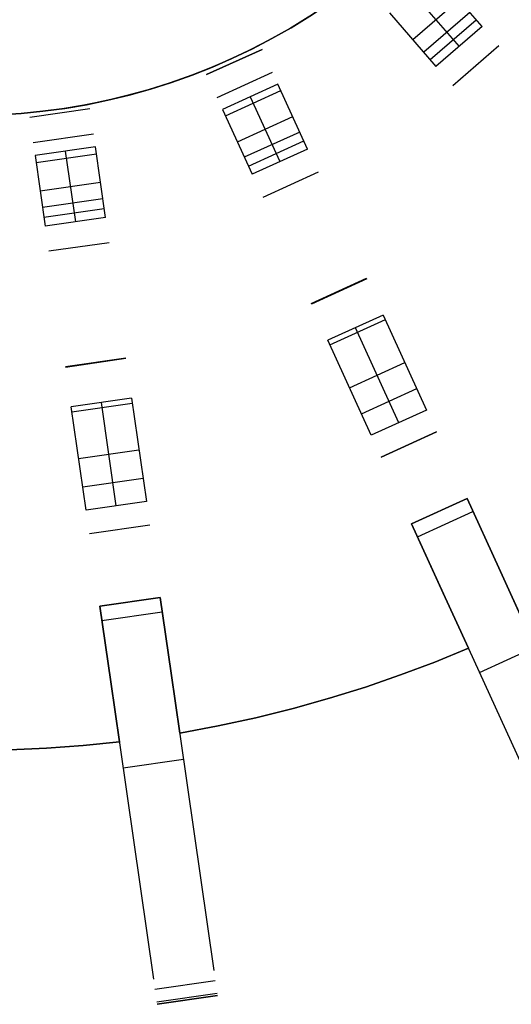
# Model space of a CAD drawing. Header units: millimetres. Extents: x 453 to 1057, y -213 to 387.
# Tile 10 of 17: x 765 to 862, y -213 to -19. Entities that reach past the tile are written whole.
import ezdxf

# ---------------------------------------------------------------- set-up
doc = ezdxf.new("R2010")
doc.units = ezdxf.units.MM

msp = doc.modelspace()

# ---------------------------------------------------------------- linework, layer by layer
at = {"extrusion": (-4e-05, 5.75113e-06, 1)}
msp.add_lwpolyline([(880.02, 87.01), (879.95, 82.68), (879.72, 78.36), (879.35, 74.05), (878.83, 69.75), (878.16, 65.48), (877.34, 61.23), (876.37, 57.01), (875.26, 52.83), (874.01, 48.69), (872.61, 44.59), (871.07, 40.55), (869.39, 36.56), (867.58, 32.63), (865.63, 28.77), (863.55, 24.98), (861.33, 21.26), (858.99, 17.62), (856.53, 14.06), (853.95, 10.59), (851.24, 7.21), (848.42, 3.93), (845.49, 0.75), (842.45, -2.33), (839.31, -5.3), (836.06, -8.17), (832.72, -10.91), (829.28, -13.54), (825.76, -16.05), (822.15, -18.44), (818.46, -20.7), (814.69, -22.83), (810.85, -24.83), (806.95, -26.7), (802.98, -28.42), (798.96, -30.02), (794.88, -31.47), (790.76, -32.77), (786.59, -33.94), (782.39, -34.96), (778.15, -35.83), (773.88, -36.56), (769.59, -37.14), (765.29, -37.57), (760.97, -37.85), (756.65, -37.98), (752.32, -37.96), (748, -37.79), (743.68, -37.48), (739.38, -37.01), (735.1, -36.39), (730.84, -35.63), (726.61, -34.72), (722.41, -33.66), (718.25, -32.46), (714.14, -31.12), (710.08, -29.63), (706.07, -28.01), (702.11, -26.24), (698.23, -24.34), (694.41, -22.31), (690.66, -20.15), (686.99, -17.86), (683.4, -15.44), (679.9, -12.9), (676.48, -10.24), (673.17, -7.46), (669.95, -4.57), (666.83, -1.57), (663.81, 1.53), (660.91, 4.74), (658.12, 8.05), (655.44, 11.45), (652.89, 14.94), (650.46, 18.52), (648.15, 22.18), (645.97, 25.92), (643.92, 29.73), (642, 33.61), (640.22, 37.55), (638.58, 41.56), (637.08, 45.61), (635.71, 49.72), (634.5, 53.87), (633.42, 58.06), (632.49, 62.29), (631.71, 66.55), (631.08, 70.83), (630.59, 75.13), (630.25, 79.44), (630.07, 83.76), (630.03, 88.09), (630.14, 92.42), (630.4, 96.73), (630.81, 101.04), (631.37, 105.33), (632.08, 109.6), (632.94, 113.84), (633.94, 118.05), (635.09, 122.22)], dxfattribs=at)
at = {"extrusion": (4e-05, -5.75113e-06, 1)}
msp.add_lwpolyline([(635.1, 122.22), (633.95, 118.05), (632.95, 113.84), (632.1, 109.6), (631.39, 105.33), (630.83, 101.04), (630.42, 96.73), (630.15, 92.41), (630.04, 88.09), (630.08, 83.76), (630.27, 79.44), (630.6, 75.12), (631.09, 70.82), (631.72, 66.54), (632.5, 62.29), (633.43, 58.06), (634.51, 53.87), (635.73, 49.72), (637.09, 45.61), (638.59, 41.55), (640.24, 37.55), (642.02, 33.61), (643.93, 29.73), (645.98, 25.92), (648.16, 22.18), (650.47, 18.52), (652.9, 14.94), (655.46, 11.45), (658.13, 8.05), (660.92, 4.74), (663.83, 1.53), (666.84, -1.57), (669.96, -4.57), (673.18, -7.46), (676.5, -10.24), (679.91, -12.9), (683.41, -15.44), (687, -17.86), (690.67, -20.15), (694.42, -22.31), (698.24, -24.35), (702.13, -26.24), (706.08, -28.01), (710.09, -29.63), (714.15, -31.12), (718.27, -32.46), (722.42, -33.66), (726.62, -34.72), (730.85, -35.63), (735.11, -36.4), (739.39, -37.01), (743.69, -37.48), (748.01, -37.8), (752.33, -37.96), (756.66, -37.98), (760.98, -37.85), (765.3, -37.57), (769.61, -37.14), (773.9, -36.56), (778.16, -35.84), (782.4, -34.96), (786.6, -33.94), (790.77, -32.78), (794.9, -31.47), (798.97, -30.02), (803, -28.43), (806.96, -26.7), (810.87, -24.83), (814.71, -22.83), (818.47, -20.7), (822.16, -18.44), (825.77, -16.06), (829.3, -13.55), (832.73, -10.92), (836.07, -8.17), (839.32, -5.31), (842.46, -2.33), (845.5, 0.75), (848.43, 3.93), (851.25, 7.21), (853.96, 10.59), (856.54, 14.06), (859.01, 17.62), (861.35, 21.26), (863.56, 24.98), (865.64, 28.77), (867.59, 32.63), (869.41, 36.56), (871.08, 40.55), (872.62, 44.59), (874.02, 48.69), (875.27, 52.83), (876.38, 57.01), (877.35, 61.23), (878.17, 65.48), (878.84, 69.75), (879.36, 74.05), (879.74, 78.36), (879.96, 82.68), (880.04, 87.01)], dxfattribs=at)
at = {"extrusion": (0.977008, 0.053692, 0.20633)}
for points in [[(-68.15, -235.9), (-54.01, -182.81)], [(-71.83, -234.92), (-57.69, -181.83)]]:
    msp.add_lwpolyline(points, dxfattribs=at)
for points in [[(856.07, -20.44), (846.9, -9.86)], [(842.37, -13.79), (851.54, -24.37)], [(842.42, -23.01), (851.49, -15.15)], [(821.86, -18.63), (818.16, -20.88), (814.37, -23.01), (810.52, -25), (806.6, -26.86), (802.61, -28.58), (798.57, -30.16), (794.48, -31.6), (790.34, -32.9), (786.16, -34.05), (781.94, -35.06), (777.68, -35.92), (773.4, -36.63), (769.1, -37.2), (764.78, -37.61)], [(837.84, -17.72), (847, -28.3)], [(853.66, -17.66), (844.59, -25.52)], [(845.84, -26.96), (854.91, -19.1)], [(856.07, -20.44), (847, -28.3)], [(812.75, -24.94), (801.83, -29.92)], [(801.83, -29.92), (812.75, -24.94)], [(859.37, -24.25), (850.3, -32.1)], [(803.89, -34.44), (814.81, -29.45)], [(815.89, -31.82), (804.98, -36.8)], [(821.71, -44.56), (815.89, -31.82)], [(805.55, -38.06), (816.47, -33.07)], [(810.43, -34.31), (816.25, -47.05)], [(778.87, -36.67), (767, -38.37)], [(804.98, -36.8), (810.79, -49.54)], [(807.89, -43.17), (818.8, -38.19)], [(767.7, -43.28), (779.58, -41.58)], [(820.18, -41.21), (809.26, -46.19)], [(779.95, -44.15), (768.07, -45.86)], [(781.94, -58.01), (779.95, -44.15)], [(810.06, -47.93), (820.97, -42.94)], [(821.71, -44.56), (810.79, -49.54)], [(768.07, -45.86), (770.06, -59.72)], [(768.27, -47.23), (780.15, -45.52)], [(774.01, -45.01), (776, -58.87)], [(823.8, -49.14), (812.88, -54.12)], [(769.07, -52.79), (780.95, -51.08)], [(781.42, -54.37), (769.54, -56.08)], [(769.81, -57.97), (781.69, -56.26)], [(781.94, -58.01), (770.06, -59.72)], [(782.66, -63), (770.78, -64.7)], [(822.4, -74.95), (833.31, -69.96)], [(833.38, -70.12), (822.47, -75.11)], [(836.63, -77.24), (825.72, -82.22)], [(836.63, -77.24), (845.17, -95.94)], [(826.13, -83.13), (837.05, -78.15)], [(839.72, -98.43), (831.18, -79.73)], [(834.26, -100.92), (825.72, -82.22)], [(774.04, -87.37), (785.92, -85.66)], [(785.94, -85.83), (774.06, -87.54)], [(829.99, -91.57), (840.9, -86.59)], [(832.34, -96.72), (843.25, -91.73)], [(787.06, -93.58), (775.18, -95.28)], [(775.32, -96.27), (787.2, -94.56)], [(784.04, -114.78), (781.12, -94.43)], [(787.06, -93.58), (789.98, -113.92)], [(778.1, -115.63), (775.18, -95.28)], [(845.17, -95.94), (834.26, -100.92)], [(847.14, -100.24), (836.22, -105.22)], [(836.22, -105.22), (847.14, -100.24)], [(776.64, -105.46), (788.52, -103.75)], [(777.45, -111.06), (789.32, -109.35)], [(789.98, -113.92), (778.1, -115.63)], [(853.13, -113.35), (842.21, -118.33)], [(853.13, -113.35), (842.21, -118.33)], [(853.13, -113.35), (842.21, -118.33)], [(853.13, -113.35), (842.21, -118.33)], [(853.13, -113.35), (842.21, -118.33)], [(853.13, -113.35), (842.21, -118.33)], [(842.21, -118.33), (853.13, -113.35)], [(842.21, -118.33), (853.13, -113.35)], [(842.21, -118.33), (853.13, -113.35)], [(853.13, -113.35), (859.36, -126.99)], [(859.36, -126.99), (853.13, -113.35)], [(853.13, -113.35), (859.36, -126.99)], [(859.36, -126.99), (853.13, -113.35)], [(853.13, -113.35), (883.93, -180.81)], [(843.37, -120.88), (854.29, -115.89)], [(790.65, -118.6), (778.78, -120.31)], [(848.44, -131.98), (842.21, -118.33)], [(842.21, -118.33), (848.44, -131.98)], [(848.44, -131.98), (842.21, -118.33)], [(842.21, -118.33), (848.44, -131.98)], [(842.21, -118.33), (873.02, -185.79)], [(859.36, -126.99), (864.31, -137.84)], [(864.31, -137.84), (859.36, -126.99)], [(859.36, -126.99), (864.31, -137.84)], [(864.31, -137.84), (859.36, -126.99)], [(792.7, -132.87), (780.83, -134.58)], [(792.7, -132.87), (780.83, -134.58)], [(792.7, -132.87), (780.83, -134.58)], [(792.7, -132.87), (780.83, -134.58)], [(792.7, -132.87), (780.83, -134.58)], [(792.7, -132.87), (780.83, -134.58)], [(780.83, -134.58), (792.7, -132.87)], [(780.83, -134.58), (792.7, -132.87)], [(780.83, -134.58), (792.7, -132.87)], [(792.7, -132.87), (794.84, -147.72)], [(794.84, -147.72), (792.7, -132.87)], [(792.7, -132.87), (794.84, -147.72)], [(794.84, -147.72), (792.7, -132.87)], [(792.7, -132.87), (803.26, -206.28)], [(853.4, -142.83), (848.44, -131.98)], [(848.44, -131.98), (853.4, -142.83)], [(853.4, -142.83), (848.44, -131.98)], [(848.44, -131.98), (853.4, -142.83)], [(782.96, -149.42), (780.83, -134.58)], [(780.83, -134.58), (782.96, -149.42)], [(782.96, -149.42), (780.83, -134.58)], [(780.83, -134.58), (782.96, -149.42)], [(780.83, -134.58), (791.38, -207.98)], [(781.23, -137.35), (793.1, -135.64)], [(796.54, -159.52), (804.09, -158.13), (811.54, -156.52), (818.86, -154.71), (826.05, -152.69), (833.1, -150.49), (840.02, -148.1), (846.78, -145.55), (853.4, -142.83)], [(796.54, -159.52), (804.09, -158.13), (811.54, -156.52), (818.86, -154.71), (826.05, -152.69), (833.1, -150.49), (840.02, -148.1), (846.78, -145.55), (853.4, -142.83)], [(853.4, -142.83), (846.78, -145.55), (840.02, -148.1), (833.1, -150.49), (826.05, -152.69), (818.86, -154.71), (811.54, -156.52), (804.09, -158.13), (796.54, -159.52)], [(796.54, -159.52), (804.09, -158.13), (811.54, -156.52), (818.86, -154.71), (826.05, -152.69), (833.1, -150.49), (840.02, -148.1), (846.78, -145.55), (853.4, -142.83)], [(853.4, -142.83), (846.78, -145.55), (840.02, -148.1), (833.1, -150.49), (826.05, -152.69), (818.86, -154.71), (811.54, -156.52), (804.09, -158.13), (796.54, -159.52)], [(853.4, -142.83), (846.78, -145.55), (840.02, -148.1), (833.1, -150.49), (826.05, -152.69), (818.86, -154.71), (811.54, -156.52), (804.09, -158.13), (796.54, -159.52)], [(855.57, -147.58), (866.48, -142.6)], [(794.84, -147.72), (796.54, -159.52)], [(796.54, -159.52), (794.84, -147.72)], [(794.84, -147.72), (796.54, -159.52)], [(796.54, -159.52), (794.84, -147.72)], [(784.66, -161.23), (782.96, -149.42)], [(782.96, -149.42), (784.66, -161.23)], [(784.66, -161.23), (782.96, -149.42)], [(782.96, -149.42), (784.66, -161.23)], [(725.4, -161.23), (733.04, -162.02), (740.64, -162.58), (748.17, -162.9), (755.64, -162.99), (763.03, -162.86), (770.34, -162.52), (777.55, -161.98), (784.66, -161.23)], [(725.4, -161.23), (733.04, -162.02), (740.64, -162.58), (748.17, -162.9), (755.64, -162.99), (763.03, -162.86), (770.34, -162.52), (777.55, -161.98), (784.66, -161.23)], [(784.66, -161.23), (777.55, -161.98), (770.34, -162.52), (763.03, -162.86), (755.64, -162.99), (748.17, -162.9), (740.64, -162.58), (733.04, -162.02), (725.4, -161.23)], [(725.4, -161.23), (733.04, -162.02), (740.64, -162.58), (748.17, -162.9), (755.64, -162.99), (763.03, -162.86), (770.34, -162.52), (777.55, -161.98), (784.66, -161.23)], [(784.66, -161.23), (777.55, -161.98), (770.34, -162.52), (763.03, -162.86), (755.64, -162.99), (748.17, -162.9), (740.64, -162.58), (733.04, -162.02), (725.4, -161.23)], [(784.66, -161.23), (777.55, -161.98), (770.34, -162.52), (763.03, -162.86), (755.64, -162.99), (748.17, -162.9), (740.64, -162.58), (733.04, -162.02), (725.4, -161.23)], [(785.4, -166.4), (797.28, -164.7)], [(803.55, -208.28), (791.67, -209.99)], [(803.91, -210.79), (792.03, -212.5)], [(803.97, -211.22), (792.09, -212.93)], [(803.97, -211.22), (792.09, -212.93)], [(792.09, -212.93), (803.97, -211.22)], [(792.09, -212.93), (803.97, -211.22)]]:
    msp.add_lwpolyline(points)
at = {"extrusion": (0.886329, 0.279191, 0.369423)}
for points in [[(-275.07, -360.07), (-346.09, -443.36)], [(-348.48, -441.33), (-277.46, -358.04)], [(-350.86, -439.3), (-279.84, -356.01)]]:
    msp.add_lwpolyline(points, dxfattribs=at)
at = {"extrusion": (0.75575, 0.654861, 7.89111e-14)}
msp.add_lwpolyline([(-581.09, -1.78), (-580.88, -1.62), (-580.66, -1.45), (-580.43, -1.3), (-580.2, -1.16), (-579.97, -1.02), (-579.73, -0.89), (-579.48, -0.77), (-579.23, -0.66), (-578.98, -0.55), (-578.73, -0.46), (-578.47, -0.37), (-578.21, -0.29), (-577.95, -0.23), (-577.68, -0.17), (-577.41, -0.12), (-577.14, -0.07), (-576.87, -0.04), (-576.6, -0.02), (-576.33, 0), (-576.06, 0)], dxfattribs=at)
at = {"extrusion": (0.75575, 0.654861, 1.0319e-13)}
msp.add_lwpolyline([(-574.28, -65.6), (-574.1, -65.41), (-573.93, -65.22), (-573.76, -65.03), (-573.6, -64.82), (-573.45, -64.61), (-573.3, -64.4), (-573.16, -64.18), (-573.02, -63.96), (-572.9, -63.74), (-572.78, -63.51), (-572.67, -63.27), (-572.56, -63.03), (-572.47, -62.79), (-572.38, -62.55)], dxfattribs=at)
at = {"extrusion": (0.909632, 0.415415, 2.87476e-15)}
msp.add_lwpolyline([(-367.88, 0), (-367.6, 0), (-367.33, -0.02), (-367.05, -0.04), (-366.78, -0.08), (-366.5, -0.12), (-366.23, -0.17), (-365.96, -0.23), (-365.69, -0.3), (-365.43, -0.38), (-365.17, -0.47), (-364.91, -0.57), (-364.65, -0.68), (-364.4, -0.8), (-364.15, -0.92), (-363.91, -1.05), (-363.67, -1.19), (-363.44, -1.34), (-363.21, -1.5), (-362.99, -1.67), (-362.78, -1.84), (-362.57, -2.02), (-362.36, -2.21), (-362.16, -2.4), (-361.97, -2.6), (-361.79, -2.81), (-361.62, -3.02), (-361.45, -3.24), (-361.29, -3.47), (-361.13, -3.7), (-360.99, -3.93), (-360.85, -4.17), (-360.72, -4.42), (-360.6, -4.67), (-360.49, -4.92), (-360.39, -5.18), (-360.3, -5.44), (-360.21, -5.7), (-360.14, -5.97), (-360.07, -6.24), (-360.02, -6.51), (-359.97, -6.78), (-359.93, -7.06), (-359.91, -7.33), (-359.89, -7.61), (-359.88, -7.89), (-359.88, -8.16), (-359.89, -8.44), (-359.91, -8.71), (-359.94, -8.99), (-359.98, -9.26), (-360.03, -9.54), (-360.09, -9.81), (-360.15, -10.08), (-360.23, -10.34), (-360.31, -10.6)], dxfattribs=at)
at = {"extrusion": (0.990812, 0.040424, 0.129063)}
for points in [[(-58.05, -115.19), (-74.61, -167.58)], [(-76.88, -166.86), (-60.32, -114.48)], [(-79.15, -166.14), (-62.59, -113.76)]]:
    msp.add_lwpolyline(points, dxfattribs=at)
at = {"extrusion": (0.75575, 0.654861, 1.50371e-14)}
msp.add_lwpolyline([(-576.06, 0), (-576.33, 0), (-576.6, -0.02), (-576.87, -0.04), (-577.14, -0.07), (-577.41, -0.12), (-577.68, -0.17), (-577.95, -0.23), (-578.21, -0.29), (-578.47, -0.37), (-578.73, -0.46), (-578.98, -0.55), (-579.23, -0.66), (-579.48, -0.77), (-579.73, -0.89), (-579.97, -1.02), (-580.2, -1.16), (-580.43, -1.3), (-580.66, -1.45), (-580.88, -1.62), (-581.09, -1.78)], dxfattribs=at)
at = {"extrusion": (0.860812, 0.347235, 0.372062)}
for points in [[(-482.8, -422.86), (-343.97, -294.8)], [(-345.92, -292.69), (-484.75, -420.75)], [(-347.86, -290.58), (-486.7, -418.64)]]:
    msp.add_lwpolyline(points, dxfattribs=at)
at = {"extrusion": (0.909632, 0.415415, -3.09138e-15)}
msp.add_lwpolyline([(-360.31, -10.6), (-360.23, -10.34), (-360.15, -10.08), (-360.09, -9.81), (-360.03, -9.54), (-359.98, -9.26), (-359.94, -8.99), (-359.91, -8.71), (-359.89, -8.44), (-359.88, -8.16), (-359.88, -7.89), (-359.89, -7.61), (-359.91, -7.33), (-359.93, -7.06), (-359.97, -6.78), (-360.02, -6.51), (-360.07, -6.24), (-360.14, -5.97), (-360.21, -5.7), (-360.3, -5.44), (-360.39, -5.18), (-360.49, -4.92), (-360.6, -4.67), (-360.72, -4.42), (-360.85, -4.17), (-360.99, -3.93), (-361.13, -3.7), (-361.29, -3.47), (-361.45, -3.24), (-361.62, -3.02), (-361.79, -2.81), (-361.97, -2.6), (-362.16, -2.4), (-362.36, -2.21), (-362.57, -2.02), (-362.78, -1.84), (-362.99, -1.67), (-363.21, -1.5), (-363.44, -1.34), (-363.67, -1.19), (-363.91, -1.05), (-364.15, -0.92), (-364.4, -0.8), (-364.65, -0.68), (-364.91, -0.57), (-365.17, -0.47), (-365.43, -0.38), (-365.69, -0.3), (-365.96, -0.23), (-366.23, -0.17), (-366.5, -0.12), (-366.78, -0.08), (-367.05, -0.04), (-367.33, -0.02), (-367.6, 0), (-367.88, 0)], dxfattribs=at)
at = {"extrusion": (0.75575, 0.654861, 2.49784e-13)}
msp.add_lwpolyline([(-574.28, -65.6), (-574.1, -65.41), (-573.93, -65.22), (-573.76, -65.03), (-573.6, -64.82), (-573.45, -64.61), (-573.3, -64.4), (-573.16, -64.18), (-573.02, -63.96), (-572.9, -63.74), (-572.78, -63.51), (-572.67, -63.27), (-572.56, -63.03), (-572.47, -62.79), (-572.38, -62.55)], dxfattribs=at)
at = {"extrusion": (0.75575, 0.654861, 9.04666e-14)}
msp.add_lwpolyline([(-576.06, 0), (-576.33, 0), (-576.6, -0.02), (-576.87, -0.04), (-577.14, -0.07), (-577.41, -0.12), (-577.68, -0.17), (-577.95, -0.23), (-578.21, -0.29), (-578.47, -0.37), (-578.73, -0.46), (-578.98, -0.55), (-579.23, -0.66), (-579.48, -0.77), (-579.73, -0.89), (-579.97, -1.02), (-580.2, -1.16), (-580.43, -1.3), (-580.66, -1.45), (-580.88, -1.62), (-581.09, -1.78)], dxfattribs=at)
at = {"extrusion": (0.909632, 0.415415, -4.28247e-15)}
msp.add_lwpolyline([(-360.31, -10.6), (-360.23, -10.34), (-360.15, -10.08), (-360.09, -9.81), (-360.03, -9.54), (-359.98, -9.26), (-359.94, -8.99), (-359.91, -8.71), (-359.89, -8.44), (-359.88, -8.16), (-359.88, -7.89), (-359.89, -7.61), (-359.91, -7.33), (-359.93, -7.06), (-359.97, -6.78), (-360.02, -6.51), (-360.07, -6.24), (-360.14, -5.97), (-360.21, -5.7), (-360.3, -5.44), (-360.39, -5.18), (-360.49, -4.92), (-360.6, -4.67), (-360.72, -4.42), (-360.85, -4.17), (-360.99, -3.93), (-361.13, -3.7), (-361.29, -3.47), (-361.45, -3.24), (-361.62, -3.02), (-361.79, -2.81), (-361.97, -2.6), (-362.16, -2.4), (-362.36, -2.21), (-362.57, -2.02), (-362.78, -1.84), (-362.99, -1.67), (-363.21, -1.5), (-363.44, -1.34), (-363.67, -1.19), (-363.91, -1.05), (-364.15, -0.92), (-364.4, -0.8), (-364.65, -0.68), (-364.91, -0.57), (-365.17, -0.47), (-365.43, -0.38), (-365.69, -0.3), (-365.96, -0.23), (-366.23, -0.17), (-366.5, -0.12), (-366.78, -0.08), (-367.05, -0.04), (-367.33, -0.02), (-367.6, 0), (-367.88, 0)], dxfattribs=at)
at = {"extrusion": (0.989821, 0.142315, 1.41402e-14)}
msp.add_lwpolyline([(-154.7, 0), (-154.43, 0), (-154.15, -0.02), (-153.87, -0.04), (-153.6, -0.08), (-153.33, -0.12), (-153.05, -0.17), (-152.78, -0.23), (-152.52, -0.3), (-152.25, -0.38), (-151.99, -0.47), (-151.73, -0.57), (-151.48, -0.68), (-151.23, -0.8), (-150.98, -0.92), (-150.74, -1.05), (-150.5, -1.19), (-150.26, -1.34), (-150.04, -1.5), (-149.82, -1.67), (-149.6, -1.84), (-149.39, -2.02), (-149.19, -2.21), (-148.99, -2.4), (-148.8, -2.6), (-148.62, -2.81), (-148.44, -3.02), (-148.27, -3.24), (-148.11, -3.47), (-147.96, -3.7), (-147.81, -3.93), (-147.68, -4.17), (-147.55, -4.42), (-147.43, -4.67), (-147.32, -4.92), (-147.22, -5.18), (-147.12, -5.44), (-147.04, -5.7), (-146.96, -5.97), (-146.9, -6.24), (-146.84, -6.51), (-146.8, -6.78), (-146.76, -7.06), (-146.73, -7.33), (-146.71, -7.61), (-146.7, -7.89), (-146.7, -8.16), (-146.71, -8.44), (-146.73, -8.71), (-146.76, -8.99), (-146.8, -9.26), (-146.85, -9.54), (-146.91, -9.81), (-146.98, -10.08), (-147.05, -10.34), (-147.14, -10.6)], dxfattribs=at)
at = {"extrusion": (0.998926, 0.014947, 0.043856)}
for points in [[(-48.32, -44.72), (-66.06, -96.72)], [(-67.59, -96.2), (-49.85, -44.2)], [(-66.82, -96.46), (-49.08, -44.46)]]:
    msp.add_lwpolyline(points, dxfattribs=at)
at = {"extrusion": (0.989821, 0.142315, -1.21815e-15)}
msp.add_lwpolyline([(-147.14, -10.6), (-147.05, -10.34), (-146.98, -10.08), (-146.91, -9.81), (-146.85, -9.54), (-146.8, -9.26), (-146.76, -8.99), (-146.73, -8.71), (-146.71, -8.44), (-146.7, -8.16), (-146.7, -7.89), (-146.71, -7.61), (-146.73, -7.33), (-146.76, -7.06), (-146.8, -6.78), (-146.84, -6.51), (-146.9, -6.24), (-146.96, -5.97), (-147.04, -5.7), (-147.12, -5.44), (-147.22, -5.18), (-147.32, -4.92), (-147.43, -4.67), (-147.55, -4.42), (-147.68, -4.17), (-147.81, -3.93), (-147.96, -3.7), (-148.11, -3.47), (-148.27, -3.24), (-148.44, -3.02), (-148.62, -2.81), (-148.8, -2.6), (-148.99, -2.4), (-149.19, -2.21), (-149.39, -2.02), (-149.6, -1.84), (-149.82, -1.67), (-150.04, -1.5), (-150.26, -1.34), (-150.5, -1.19), (-150.74, -1.05), (-150.98, -0.92), (-151.23, -0.8), (-151.48, -0.68), (-151.73, -0.57), (-151.99, -0.47), (-152.25, -0.38), (-152.52, -0.3), (-152.78, -0.23), (-153.05, -0.17), (-153.33, -0.12), (-153.6, -0.08), (-153.87, -0.04), (-154.15, -0.02), (-154.43, 0), (-154.7, 0)], dxfattribs=at)
at = {"extrusion": (0.989821, 0.142315, -3.37777e-15)}
msp.add_lwpolyline([(-147.14, -10.6), (-147.05, -10.34), (-146.98, -10.08), (-146.91, -9.81), (-146.85, -9.54), (-146.8, -9.26), (-146.76, -8.99), (-146.73, -8.71), (-146.71, -8.44), (-146.7, -8.16), (-146.7, -7.89), (-146.71, -7.61), (-146.73, -7.33), (-146.76, -7.06), (-146.8, -6.78), (-146.84, -6.51), (-146.9, -6.24), (-146.96, -5.97), (-147.04, -5.7), (-147.12, -5.44), (-147.22, -5.18), (-147.32, -4.92), (-147.43, -4.67), (-147.55, -4.42), (-147.68, -4.17), (-147.81, -3.93), (-147.96, -3.7), (-148.11, -3.47), (-148.27, -3.24), (-148.44, -3.02), (-148.62, -2.81), (-148.8, -2.6), (-148.99, -2.4), (-149.19, -2.21), (-149.39, -2.02), (-149.6, -1.84), (-149.82, -1.67), (-150.04, -1.5), (-150.26, -1.34), (-150.5, -1.19), (-150.74, -1.05), (-150.98, -0.92), (-151.23, -0.8), (-151.48, -0.68), (-151.73, -0.57), (-151.99, -0.47), (-152.25, -0.38), (-152.52, -0.3), (-152.78, -0.23), (-153.05, -0.17), (-153.33, -0.12), (-153.6, -0.08), (-153.87, -0.04), (-154.15, -0.02), (-154.43, 0), (-154.7, 0)], dxfattribs=at)
at = {"extrusion": (0.909632, 0.415415, 1.98255e-13)}
msp.add_lwpolyline([(-380.11, -65.6), (-379.93, -65.41), (-379.75, -65.22), (-379.58, -65.03), (-379.42, -64.82), (-379.27, -64.61), (-379.12, -64.4), (-378.98, -64.18), (-378.85, -63.96), (-378.72, -63.74), (-378.6, -63.51), (-378.49, -63.27), (-378.38, -63.03), (-378.29, -62.79), (-378.2, -62.55)], dxfattribs=at)
at = {"extrusion": (0.909632, 0.415415, 7.47223e-14)}
msp.add_lwpolyline([(-380.11, -65.6), (-379.93, -65.41), (-379.75, -65.22), (-379.58, -65.03), (-379.42, -64.82), (-379.27, -64.61), (-379.12, -64.4), (-378.98, -64.18), (-378.85, -63.96), (-378.72, -63.74), (-378.6, -63.51), (-378.49, -63.27), (-378.38, -63.03), (-378.29, -62.79), (-378.2, -62.55)], dxfattribs=at)
at = {"extrusion": (0.955885, 0.197657, 0.217294)}
for points in [[(-208.3, -236.84), (-283.75, -316.13)], [(-285.09, -314.86), (-209.63, -235.57)], [(-286.43, -313.59), (-210.97, -234.3)]]:
    msp.add_lwpolyline(points, dxfattribs=at)
at = {"extrusion": (0.909632, 0.415415, 2.97244e-14)}
msp.add_lwpolyline([(-386.91, -1.78), (-386.7, -1.62), (-386.48, -1.45), (-386.25, -1.3), (-386.02, -1.16), (-385.79, -1.02), (-385.55, -0.89), (-385.31, -0.77), (-385.06, -0.66), (-384.81, -0.55), (-384.55, -0.46), (-384.29, -0.37), (-384.03, -0.29), (-383.77, -0.23), (-383.5, -0.17), (-383.23, -0.12), (-382.97, -0.07), (-382.7, -0.04), (-382.42, -0.02), (-382.15, 0), (-381.88, 0)], dxfattribs=at)
at = {"extrusion": (0.909632, 0.415415, -1.86735e-14)}
msp.add_lwpolyline([(-380.11, -65.6), (-379.93, -65.41), (-379.75, -65.22), (-379.58, -65.03), (-379.42, -64.82), (-379.27, -64.61), (-379.12, -64.4), (-378.98, -64.18), (-378.85, -63.96), (-378.72, -63.74), (-378.6, -63.51), (-378.49, -63.27), (-378.38, -63.03), (-378.29, -62.79), (-378.2, -62.55)], dxfattribs=at)
at = {"extrusion": (0.909632, 0.415415, -1.32398e-13)}
msp.add_lwpolyline([(-381.88, 0), (-382.15, 0), (-382.42, -0.02), (-382.7, -0.04), (-382.97, -0.07), (-383.23, -0.12), (-383.5, -0.17), (-383.77, -0.23), (-384.03, -0.29), (-384.29, -0.37), (-384.55, -0.46), (-384.81, -0.55), (-385.06, -0.66), (-385.31, -0.77), (-385.55, -0.89), (-385.79, -1.02), (-386.02, -1.16), (-386.25, -1.3), (-386.48, -1.45), (-386.7, -1.62), (-386.91, -1.78)], dxfattribs=at)
at = {"extrusion": (0.909632, 0.415415, 5.41885e-14)}
msp.add_lwpolyline([(-381.88, 0), (-382.15, 0), (-382.42, -0.02), (-382.7, -0.04), (-382.97, -0.07), (-383.23, -0.12), (-383.5, -0.17), (-383.77, -0.23), (-384.03, -0.29), (-384.29, -0.37), (-384.55, -0.46), (-384.81, -0.55), (-385.06, -0.66), (-385.31, -0.77), (-385.55, -0.89), (-385.79, -1.02), (-386.02, -1.16), (-386.25, -1.3), (-386.48, -1.45), (-386.7, -1.62), (-386.91, -1.78)], dxfattribs=at)
at = {"extrusion": (0.946454, 0.241131, 0.214663)}
for points in [[(-395.44, -292.2), (-251, -170.5)], [(-252.07, -169.23), (-396.51, -290.93)], [(-253.14, -167.97), (-397.58, -289.67)]]:
    msp.add_lwpolyline(points, dxfattribs=at)
at = {"extrusion": (0.989821, 0.142315, 1.85589e-14)}
msp.add_lwpolyline([(-166.93, -65.6), (-166.75, -65.41), (-166.58, -65.22), (-166.41, -65.03), (-166.25, -64.82), (-166.09, -64.61), (-165.95, -64.4), (-165.8, -64.18), (-165.67, -63.96), (-165.54, -63.74), (-165.42, -63.51), (-165.31, -63.27), (-165.21, -63.03), (-165.11, -62.79), (-165.02, -62.55)], dxfattribs=at)
at = {"extrusion": (0.989821, 0.142315, -3.08539e-13)}
msp.add_lwpolyline([(-166.93, -65.6), (-166.75, -65.41), (-166.58, -65.22), (-166.41, -65.03), (-166.25, -64.82), (-166.09, -64.61), (-165.95, -64.4), (-165.8, -64.18), (-165.67, -63.96), (-165.54, -63.74), (-165.42, -63.51), (-165.31, -63.27), (-165.21, -63.03), (-165.11, -62.79), (-165.02, -62.55)], dxfattribs=at)
at = {"extrusion": (0.989821, 0.142315, -1.53116e-13)}
msp.add_lwpolyline([(-166.93, -65.6), (-166.75, -65.41), (-166.58, -65.22), (-166.41, -65.03), (-166.25, -64.82), (-166.09, -64.61), (-165.95, -64.4), (-165.8, -64.18), (-165.67, -63.96), (-165.54, -63.74), (-165.42, -63.51), (-165.31, -63.27), (-165.21, -63.03), (-165.11, -62.79), (-165.02, -62.55)], dxfattribs=at)
at = {"extrusion": (0.994924, 0.070793, 0.07152)}
for points in [[(-189.66, -197.65), (-112.46, -120.06)], [(-189.23, -198.08), (-112.03, -120.49)], [(-111.6, -120.91), (-188.8, -198.51)]]:
    msp.add_lwpolyline(points, dxfattribs=at)
at = {"extrusion": (0.989821, 0.142315, 6.91827e-14)}
msp.add_lwpolyline([(-173.74, -1.78), (-173.52, -1.62), (-173.3, -1.45), (-173.08, -1.3), (-172.85, -1.16), (-172.61, -1.02), (-172.37, -0.89), (-172.13, -0.77), (-171.88, -0.66), (-171.63, -0.55), (-171.37, -0.46), (-171.12, -0.37), (-170.86, -0.29), (-170.59, -0.23), (-170.33, -0.17), (-170.06, -0.12), (-169.79, -0.07), (-169.52, -0.04), (-169.25, -0.02), (-168.98, 0), (-168.7, 0)], dxfattribs=at)
at = {"extrusion": (0.989821, 0.142315, 6.0325e-14)}
msp.add_lwpolyline([(-168.7, 0), (-168.98, 0), (-169.25, -0.02), (-169.52, -0.04), (-169.79, -0.07), (-170.06, -0.12), (-170.33, -0.17), (-170.59, -0.23), (-170.86, -0.29), (-171.12, -0.37), (-171.37, -0.46), (-171.63, -0.55), (-171.88, -0.66), (-172.13, -0.77), (-172.37, -0.89), (-172.61, -1.02), (-172.85, -1.16), (-173.08, -1.3), (-173.3, -1.45), (-173.52, -1.62), (-173.74, -1.78)], dxfattribs=at)
at = {"extrusion": (0.989821, 0.142315, -1.57602e-13)}
msp.add_lwpolyline([(-168.7, 0), (-168.98, 0), (-169.25, -0.02), (-169.52, -0.04), (-169.79, -0.07), (-170.06, -0.12), (-170.33, -0.17), (-170.59, -0.23), (-170.86, -0.29), (-171.12, -0.37), (-171.37, -0.46), (-171.63, -0.55), (-171.88, -0.66), (-172.13, -0.77), (-172.37, -0.89), (-172.61, -1.02), (-172.85, -1.16), (-173.08, -1.3), (-173.3, -1.45), (-173.52, -1.62), (-173.74, -1.78)], dxfattribs=at)
at = {"extrusion": (0.993865, 0.085602, 0.070032)}
for points in [[(-130.27, -55.59), (-276.81, -174.74)], [(-276.47, -175.16), (-129.93, -56.01)], [(-130.61, -55.17), (-277.15, -174.32)]]:
    msp.add_lwpolyline(points, dxfattribs=at)
at = {"extrusion": (0.909632, 0.415415, 1.0127e-14)}
msp.add_lwpolyline([(-409.98, -511.57), (-409.93, -511.84), (-409.89, -512.11), (-409.86, -512.38), (-409.83, -512.65), (-409.82, -512.93), (-409.81, -513.2), (-409.81, -513.48), (-409.83, -513.75), (-409.85, -514.02), (-409.88, -514.29), (-409.92, -514.57), (-409.97, -514.83), (-410.03, -515.1), (-410.1, -515.37), (-410.18, -515.63), (-410.26, -515.89), (-410.36, -516.15), (-410.46, -516.4), (-410.58, -516.65), (-410.7, -516.89), (-410.83, -517.14), (-410.96, -517.37), (-411.11, -517.6), (-411.26, -517.83), (-411.42, -518.05), (-411.59, -518.27), (-411.77, -518.48), (-411.95, -518.68), (-412.14, -518.88), (-412.34, -519.07), (-412.54, -519.25), (-412.75, -519.43), (-412.97, -519.6), (-413.19, -519.76), (-413.41, -519.92), (-413.64, -520.06), (-413.88, -520.2), (-414.12, -520.33), (-414.37, -520.45), (-414.62, -520.57), (-414.87, -520.67), (-415.12, -520.77), (-415.38, -520.86), (-415.65, -520.94), (-415.91, -521.01), (-416.18, -521.07), (-416.45, -521.12), (-416.72, -521.16), (-416.99, -521.19), (-417.26, -521.22), (-417.54, -521.23), (-417.81, -521.23)], dxfattribs=at)
at = {"extrusion": (0.996263, 0.016396, -0.084799)}
for points in [[(-127.37, -214.79), (-83.83, -439.17)], [(-86.23, -439.63), (-129.77, -215.25)], [(-88.63, -440.1), (-132.18, -215.72)]]:
    msp.add_lwpolyline(points, dxfattribs=at)
at = {"extrusion": (0.909632, 0.415415, -3.3179e-15)}
msp.add_lwpolyline([(-417.81, -521.23), (-417.54, -521.23), (-417.26, -521.22), (-416.99, -521.19), (-416.72, -521.16), (-416.45, -521.12), (-416.18, -521.07), (-415.91, -521.01), (-415.65, -520.94), (-415.38, -520.86), (-415.12, -520.77), (-414.87, -520.67), (-414.62, -520.57), (-414.37, -520.45), (-414.12, -520.33), (-413.88, -520.2), (-413.64, -520.06), (-413.41, -519.92), (-413.19, -519.76), (-412.97, -519.6), (-412.75, -519.43), (-412.54, -519.25), (-412.34, -519.07), (-412.14, -518.88), (-411.95, -518.68), (-411.77, -518.48), (-411.59, -518.27), (-411.42, -518.05), (-411.26, -517.83), (-411.11, -517.6), (-410.96, -517.37), (-410.83, -517.14), (-410.7, -516.89), (-410.58, -516.65), (-410.46, -516.4), (-410.36, -516.15), (-410.26, -515.89), (-410.18, -515.63), (-410.1, -515.37), (-410.03, -515.1), (-409.97, -514.83), (-409.92, -514.57), (-409.88, -514.29), (-409.85, -514.02), (-409.83, -513.75), (-409.81, -513.48), (-409.81, -513.2), (-409.82, -512.93), (-409.83, -512.65), (-409.86, -512.38), (-409.89, -512.11), (-409.93, -511.84), (-409.98, -511.57)], dxfattribs=at)
at = {"extrusion": (0.909632, 0.415415, 4.81827e-15)}
msp.add_lwpolyline([(-417.81, -521.23), (-417.54, -521.23), (-417.26, -521.22), (-416.99, -521.19), (-416.72, -521.16), (-416.45, -521.12), (-416.18, -521.07), (-415.91, -521.01), (-415.65, -520.94), (-415.38, -520.86), (-415.12, -520.77), (-414.87, -520.67), (-414.62, -520.57), (-414.37, -520.45), (-414.12, -520.33), (-413.88, -520.2), (-413.64, -520.06), (-413.41, -519.92), (-413.19, -519.76), (-412.97, -519.6), (-412.75, -519.43), (-412.54, -519.25), (-412.34, -519.07), (-412.14, -518.88), (-411.95, -518.68), (-411.77, -518.48), (-411.59, -518.27), (-411.42, -518.05), (-411.26, -517.83), (-411.11, -517.6), (-410.96, -517.37), (-410.83, -517.14), (-410.7, -516.89), (-410.58, -516.65), (-410.46, -516.4), (-410.36, -516.15), (-410.26, -515.89), (-410.18, -515.63), (-410.1, -515.37), (-410.03, -515.1), (-409.97, -514.83), (-409.92, -514.57), (-409.88, -514.29), (-409.85, -514.02), (-409.83, -513.75), (-409.81, -513.48), (-409.81, -513.2), (-409.82, -512.93), (-409.83, -512.65), (-409.86, -512.38), (-409.89, -512.11), (-409.93, -511.84), (-409.98, -511.57)], dxfattribs=at)
at = {"extrusion": (0.989821, 0.142315, 4.03175e-15)}
msp.add_lwpolyline([(-204.63, -521.23), (-204.36, -521.23), (-204.09, -521.22), (-203.81, -521.19), (-203.54, -521.16), (-203.27, -521.12), (-203, -521.07), (-202.74, -521.01), (-202.47, -520.94), (-202.21, -520.86), (-201.95, -520.77), (-201.69, -520.67), (-201.44, -520.57), (-201.19, -520.45), (-200.94, -520.33), (-200.7, -520.2), (-200.47, -520.06), (-200.24, -519.92), (-200.01, -519.76), (-199.79, -519.6), (-199.57, -519.43), (-199.37, -519.25), (-199.16, -519.07), (-198.97, -518.88), (-198.78, -518.68), (-198.59, -518.48), (-198.42, -518.27), (-198.25, -518.05), (-198.09, -517.83), (-197.93, -517.6), (-197.79, -517.37), (-197.65, -517.14), (-197.52, -516.89), (-197.4, -516.65), (-197.29, -516.4), (-197.18, -516.15), (-197.09, -515.89), (-197, -515.63), (-196.92, -515.37), (-196.86, -515.1), (-196.8, -514.83), (-196.75, -514.57), (-196.7, -514.29), (-196.67, -514.02), (-196.65, -513.75), (-196.64, -513.48), (-196.63, -513.2), (-196.64, -512.93), (-196.66, -512.65), (-196.68, -512.38), (-196.71, -512.11), (-196.76, -511.84), (-196.81, -511.57)], dxfattribs=at)
at = {"extrusion": (0.999562, 0.006092, -0.028955)}
for points in [[(-91.44, -488.79), (-138.52, -265.12)], [(-137.7, -264.95), (-90.62, -488.61)], [(-92.26, -488.96), (-139.33, -265.29)]]:
    msp.add_lwpolyline(points, dxfattribs=at)
at = {"extrusion": (0.989821, 0.142315, 1.98503e-14)}
msp.add_lwpolyline([(-196.81, -511.57), (-196.76, -511.84), (-196.71, -512.11), (-196.68, -512.38), (-196.66, -512.65), (-196.64, -512.93), (-196.63, -513.2), (-196.64, -513.48), (-196.65, -513.75), (-196.67, -514.02), (-196.7, -514.29), (-196.75, -514.57), (-196.8, -514.83), (-196.86, -515.1), (-196.92, -515.37), (-197, -515.63), (-197.09, -515.89), (-197.18, -516.15), (-197.29, -516.4), (-197.4, -516.65), (-197.52, -516.89), (-197.65, -517.14), (-197.79, -517.37), (-197.93, -517.6), (-198.09, -517.83), (-198.25, -518.05), (-198.42, -518.27), (-198.59, -518.48), (-198.78, -518.68), (-198.97, -518.88), (-199.16, -519.07), (-199.37, -519.25), (-199.57, -519.43), (-199.79, -519.6), (-200.01, -519.76), (-200.24, -519.92), (-200.47, -520.06), (-200.7, -520.2), (-200.94, -520.33), (-201.19, -520.45), (-201.44, -520.57), (-201.69, -520.67), (-201.95, -520.77), (-202.21, -520.86), (-202.47, -520.94), (-202.74, -521.01), (-203, -521.07), (-203.27, -521.12), (-203.54, -521.16), (-203.81, -521.19), (-204.09, -521.22), (-204.36, -521.23), (-204.63, -521.23)], dxfattribs=at)
at = {"extrusion": (0.989821, 0.142315, 6.79913e-15)}
msp.add_lwpolyline([(-204.63, -521.23), (-204.36, -521.23), (-204.09, -521.22), (-203.81, -521.19), (-203.54, -521.16), (-203.27, -521.12), (-203, -521.07), (-202.74, -521.01), (-202.47, -520.94), (-202.21, -520.86), (-201.95, -520.77), (-201.69, -520.67), (-201.44, -520.57), (-201.19, -520.45), (-200.94, -520.33), (-200.7, -520.2), (-200.47, -520.06), (-200.24, -519.92), (-200.01, -519.76), (-199.79, -519.6), (-199.57, -519.43), (-199.37, -519.25), (-199.16, -519.07), (-198.97, -518.88), (-198.78, -518.68), (-198.59, -518.48), (-198.42, -518.27), (-198.25, -518.05), (-198.09, -517.83), (-197.93, -517.6), (-197.79, -517.37), (-197.65, -517.14), (-197.52, -516.89), (-197.4, -516.65), (-197.29, -516.4), (-197.18, -516.15), (-197.09, -515.89), (-197, -515.63), (-196.92, -515.37), (-196.86, -515.1), (-196.8, -514.83), (-196.75, -514.57), (-196.7, -514.29), (-196.67, -514.02), (-196.65, -513.75), (-196.64, -513.48), (-196.63, -513.2), (-196.64, -512.93), (-196.66, -512.65), (-196.68, -512.38), (-196.71, -512.11), (-196.76, -511.84), (-196.81, -511.57)], dxfattribs=at)
at = {"extrusion": (0.909632, 0.415415, 7.21009e-14)}
msp.add_lwpolyline([(-438.36, -521.23), (-438.54, -521.23), (-438.71, -521.22), (-438.88, -521.21), (-439.05, -521.19), (-439.22, -521.16), (-439.39, -521.13), (-439.56, -521.09), (-439.72, -521.05), (-439.89, -521), (-440.05, -520.94), (-440.21, -520.88), (-440.37, -520.81), (-440.53, -520.74), (-440.68, -520.66), (-440.83, -520.58), (-440.98, -520.49), (-441.13, -520.4), (-441.27, -520.3), (-441.41, -520.2), (-441.54, -520.1), (-441.67, -519.98), (-441.8, -519.87), (-441.92, -519.75), (-442.04, -519.62), (-442.16, -519.49), (-442.27, -519.36), (-442.37, -519.23), (-442.47, -519.09), (-442.57, -518.94), (-442.66, -518.8), (-442.74, -518.65), (-442.82, -518.5), (-442.9, -518.34), (-442.97, -518.18), (-443.03, -518.02), (-443.09, -517.86)], dxfattribs=at)
at = {"extrusion": (0.909632, 0.415415, -5.46434e-14)}
msp.add_lwpolyline([(-443.09, -517.86), (-443.03, -518.02), (-442.97, -518.18), (-442.9, -518.34), (-442.82, -518.5), (-442.74, -518.65), (-442.66, -518.8), (-442.57, -518.94), (-442.47, -519.09), (-442.37, -519.23), (-442.27, -519.36), (-442.16, -519.49), (-442.04, -519.62), (-441.92, -519.75), (-441.8, -519.87), (-441.67, -519.98), (-441.54, -520.1), (-441.41, -520.2), (-441.27, -520.3), (-441.13, -520.4), (-440.98, -520.49), (-440.83, -520.58), (-440.68, -520.66), (-440.53, -520.74), (-440.37, -520.81), (-440.21, -520.88), (-440.05, -520.94), (-439.89, -521), (-439.72, -521.05), (-439.56, -521.09), (-439.39, -521.13), (-439.22, -521.16), (-439.05, -521.19), (-438.88, -521.21), (-438.71, -521.22), (-438.54, -521.23), (-438.36, -521.23)], dxfattribs=at)
at = {"extrusion": (0.990812, 0.040424, -0.129063)}
for points in [[(-134.69, -404.81), (-220.91, -132.05)], [(-223.18, -132.77), (-136.95, -405.53)], [(-225.45, -133.48), (-139.22, -406.25)]]:
    msp.add_lwpolyline(points, dxfattribs=at)
at = {"extrusion": (0.909632, 0.415415, -3.47685e-14)}
msp.add_lwpolyline([(-443.09, -517.86), (-443.03, -518.02), (-442.97, -518.18), (-442.9, -518.34), (-442.82, -518.5), (-442.74, -518.65), (-442.66, -518.8), (-442.57, -518.94), (-442.47, -519.09), (-442.37, -519.23), (-442.27, -519.36), (-442.16, -519.49), (-442.04, -519.62), (-441.92, -519.75), (-441.8, -519.87), (-441.67, -519.98), (-441.54, -520.1), (-441.41, -520.2), (-441.27, -520.3), (-441.13, -520.4), (-440.98, -520.49), (-440.83, -520.58), (-440.68, -520.66), (-440.53, -520.74), (-440.37, -520.81), (-440.21, -520.88), (-440.05, -520.94), (-439.89, -521), (-439.72, -521.05), (-439.56, -521.09), (-439.39, -521.13), (-439.22, -521.16), (-439.05, -521.19), (-438.88, -521.21), (-438.71, -521.22), (-438.54, -521.23), (-438.36, -521.23)], dxfattribs=at)
at = {"extrusion": (1, 0, 0)}
for points in [[(-104.54, -51.1), (-104.54, -133.31)], [(-104.54, -333.58), (-104.54, -504.14)], [(-109.52, -51.1), (-109.52, -133.31)], [(-109.52, -333.58), (-109.52, -504.14)], [(-113.35, -143), (-113.35, -160)], [(-113.35, -172), (-113.35, -242)], [(-113.35, -254), (-113.35, -288)], [(-115.84, -160), (-115.84, -143)], [(-115.84, -242), (-115.84, -172)], [(-115.84, -288), (-115.84, -254)], [(-118.33, -160), (-118.33, -143)], [(-118.33, -242), (-118.33, -172)], [(-118.33, -288), (-118.33, -254)], [(-123.28, -51.1), (-123.28, -133.31)], [(-123.28, -333.58), (-123.28, -504.14)], [(-124.99, -51.1), (-124.99, -133.31)], [(-124.99, -333.58), (-124.99, -504.14)], [(-133.72, -160), (-133.72, -143)], [(-133.72, -242), (-133.72, -172)], [(-133.72, -288), (-133.72, -254)], [(-132.87, -143), (-132.87, -160)], [(-132.87, -172), (-132.87, -242)], [(-132.87, -254), (-132.87, -288)], [(-134.58, -160), (-134.58, -143)], [(-134.58, -242), (-134.58, -172)], [(-134.58, -288), (-134.58, -254)], [(-142.83, -160), (-142.83, -172)], [(-142.83, -242), (-142.83, -254)], [(-159.52, -160), (-159.52, -172)], [(-159.52, -242), (-159.52, -254)], [(-161.23, -160), (-161.23, -172)], [(-161.23, -242), (-161.23, -254)], [(-211.22, -244.77), (-211.22, -126.86)], [(-212.93, -126.86), (-212.93, -244.77)], [(-212.07, -126.86), (-212.07, -244.77)]]:
    msp.add_lwpolyline(points, dxfattribs=at)
at = {"extrusion": (0.989821, 0.142315, 7.81205e-14)}
msp.add_lwpolyline([(-225.19, -521.23), (-225.36, -521.23), (-225.53, -521.22), (-225.7, -521.21), (-225.87, -521.19), (-226.04, -521.16), (-226.21, -521.13), (-226.38, -521.09), (-226.55, -521.05), (-226.71, -521), (-226.88, -520.94), (-227.04, -520.88), (-227.2, -520.81), (-227.35, -520.74), (-227.51, -520.66), (-227.66, -520.58), (-227.81, -520.49), (-227.95, -520.4), (-228.09, -520.3), (-228.23, -520.2), (-228.37, -520.1), (-228.5, -519.98), (-228.62, -519.87), (-228.75, -519.75), (-228.86, -519.62), (-228.98, -519.49), (-229.09, -519.36), (-229.19, -519.23), (-229.3, -519.09), (-229.39, -518.94), (-229.48, -518.8), (-229.57, -518.65), (-229.65, -518.5), (-229.72, -518.34), (-229.79, -518.18), (-229.86, -518.02), (-229.92, -517.86)], dxfattribs=at)
at = {"extrusion": (0.989821, 0.142315, -3.58611e-14)}
msp.add_lwpolyline([(-229.92, -517.86), (-229.86, -518.02), (-229.79, -518.18), (-229.72, -518.34), (-229.65, -518.5), (-229.57, -518.65), (-229.48, -518.8), (-229.39, -518.94), (-229.3, -519.09), (-229.19, -519.23), (-229.09, -519.36), (-228.98, -519.49), (-228.86, -519.62), (-228.75, -519.75), (-228.62, -519.87), (-228.5, -519.98), (-228.37, -520.1), (-228.23, -520.2), (-228.09, -520.3), (-227.95, -520.4), (-227.81, -520.49), (-227.66, -520.58), (-227.51, -520.66), (-227.35, -520.74), (-227.2, -520.81), (-227.04, -520.88), (-226.88, -520.94), (-226.71, -521), (-226.55, -521.05), (-226.38, -521.09), (-226.21, -521.13), (-226.04, -521.16), (-225.87, -521.19), (-225.7, -521.21), (-225.53, -521.22), (-225.36, -521.23), (-225.19, -521.23)], dxfattribs=at)
at = {"extrusion": (0.989821, 0.142315, -3.7351e-14)}
msp.add_lwpolyline([(-229.92, -517.86), (-229.86, -518.02), (-229.79, -518.18), (-229.72, -518.34), (-229.65, -518.5), (-229.57, -518.65), (-229.48, -518.8), (-229.39, -518.94), (-229.3, -519.09), (-229.19, -519.23), (-229.09, -519.36), (-228.98, -519.49), (-228.86, -519.62), (-228.75, -519.75), (-228.62, -519.87), (-228.5, -519.98), (-228.37, -520.1), (-228.23, -520.2), (-228.09, -520.3), (-227.95, -520.4), (-227.81, -520.49), (-227.66, -520.58), (-227.51, -520.66), (-227.35, -520.74), (-227.2, -520.81), (-227.04, -520.88), (-226.88, -520.94), (-226.71, -521), (-226.55, -521.05), (-226.38, -521.09), (-226.21, -521.13), (-226.04, -521.16), (-225.87, -521.19), (-225.7, -521.21), (-225.53, -521.22), (-225.36, -521.23), (-225.19, -521.23)], dxfattribs=at)
at = {"extrusion": (0.998926, 0.014947, -0.043856)}
for points in [[(-223.56, -212.29), (-131.18, -483.03)], [(-130.42, -482.77), (-222.79, -212.03)], [(-224.32, -212.55), (-131.95, -483.29)]]:
    msp.add_lwpolyline(points, dxfattribs=at)
at = {"extrusion": (0.989821, 0.142315, -1.92584e-14)}
msp.add_lwpolyline([(-320.52, -120.65), (-320.73, -120.82), (-320.94, -121), (-321.13, -121.19), (-321.32, -121.39), (-321.51, -121.59), (-321.68, -121.8), (-321.85, -122.02), (-322.02, -122.24), (-322.17, -122.46), (-322.32, -122.7), (-322.46, -122.93), (-322.59, -123.17), (-322.71, -123.42), (-322.82, -123.67), (-322.93, -123.92), (-323.02, -124.18), (-323.11, -124.44), (-323.19, -124.7), (-323.26, -124.96), (-323.32, -125.23), (-323.37, -125.5), (-323.41, -125.77), (-323.44, -126.04), (-323.47, -126.32), (-323.48, -126.59), (-323.49, -126.86)], dxfattribs=at)
at = {"extrusion": (0.989821, 0.142315, 2.60745e-14)}
msp.add_lwpolyline([(-323.49, -126.86), (-323.48, -126.59), (-323.47, -126.32), (-323.44, -126.04), (-323.41, -125.77), (-323.37, -125.5), (-323.32, -125.23), (-323.26, -124.96), (-323.19, -124.7), (-323.11, -124.44), (-323.02, -124.18), (-322.93, -123.92), (-322.82, -123.67), (-322.71, -123.42), (-322.59, -123.17), (-322.46, -122.93), (-322.32, -122.7), (-322.17, -122.46), (-322.02, -122.24), (-321.85, -122.02), (-321.68, -121.8), (-321.51, -121.59), (-321.32, -121.39), (-321.13, -121.19), (-320.94, -121), (-320.73, -120.82), (-320.52, -120.65)], dxfattribs=at)
at = {"extrusion": (0.989821, 0.142315, 3.67292e-15)}
msp.add_lwpolyline([(-320.52, -120.65), (-320.73, -120.82), (-320.94, -121), (-321.13, -121.19), (-321.32, -121.39), (-321.51, -121.59), (-321.68, -121.8), (-321.85, -122.02), (-322.02, -122.24), (-322.17, -122.46), (-322.32, -122.7), (-322.46, -122.93), (-322.59, -123.17), (-322.71, -123.42), (-322.82, -123.67), (-322.93, -123.92), (-323.02, -124.18), (-323.11, -124.44), (-323.19, -124.7), (-323.26, -124.96), (-323.32, -125.23), (-323.37, -125.5), (-323.41, -125.77), (-323.44, -126.04), (-323.47, -126.32), (-323.48, -126.59), (-323.49, -126.86)], dxfattribs=at)
at = {"extrusion": (0.989821, 0.142315, -3.65914e-14)}
msp.add_lwpolyline([(-323.05, -247.38), (-323.13, -247.13), (-323.21, -246.87), (-323.27, -246.61), (-323.33, -246.35), (-323.38, -246.09), (-323.42, -245.83), (-323.45, -245.57), (-323.47, -245.3), (-323.48, -245.04), (-323.49, -244.77)], dxfattribs=at)
at = {"extrusion": (0.989821, 0.142315, -6.39941e-14)}
msp.add_lwpolyline([(-323.49, -244.77), (-323.48, -245.04), (-323.47, -245.3), (-323.45, -245.57), (-323.42, -245.83), (-323.38, -246.09), (-323.33, -246.35), (-323.27, -246.61), (-323.21, -246.87), (-323.13, -247.13), (-323.05, -247.38)], dxfattribs=at)
at = {"extrusion": (0.989821, 0.142315, -1.09312e-14)}
msp.add_lwpolyline([(-323.49, -244.77), (-323.48, -245.04), (-323.47, -245.3), (-323.45, -245.57), (-323.42, -245.83), (-323.38, -246.09), (-323.33, -246.35), (-323.27, -246.61), (-323.21, -246.87), (-323.13, -247.13), (-323.05, -247.38)], dxfattribs=at)

doc.saveas('drawing.dxf')
